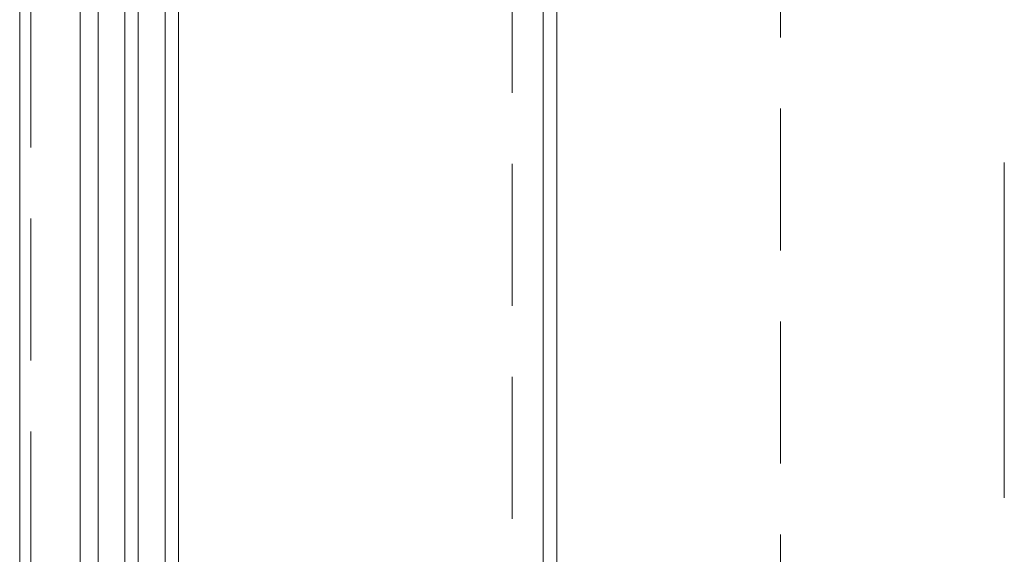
# Model space of a CAD drawing. Header units: millimetres. Extents: x 213386 to 506888, y 183055 to 450952.
# Tile 225 of 256: x 373037 to 373477, y 302213 to 302452. Entities that reach past the tile are written whole.
import ezdxf

# ---------------------------------------------------------------- set-up
doc = ezdxf.new("R2010")
doc.units = ezdxf.units.MM
doc.linetypes.add('CK_Čerchovaná 50', pattern=[6, 3, -1.5, 0, -1.5])
doc.linetypes.add('ČÁRKOVANÁ', pattern=[19.05, 12.7, -6.35])
doc.layers.add('FASÁDA DETAILNÍ', color=255, linetype='Continuous', lineweight=0)
doc.layers.add('TENKA', color=255, linetype='Continuous', lineweight=0)

msp = doc.modelspace()

# ---------------------------------------------------------------- linework, layer by layer
at = {"layer": 'FASÁDA DETAILNÍ'}
for p, q in [((373063.64, 288952.65), (373063.64, 307967.15)), ((373063.64, 293752.65), (373063.64, 307967.15)), ((373063.64, 284292.15), (373063.64, 307967.15)), ((373071.64, 307967.15), (373071.64, 288952.65)), ((373071.64, 307967.15), (373071.64, 293752.65)), ((373071.64, 307967.15), (373071.64, 297319.03)), ((373071.64, 307967.15), (373071.64, 292519.03)), ((373071.64, 307967.15), (373071.64, 287719.03)), ((373083.64, 288952.65), (373083.64, 307967.15)), ((373083.64, 293752.65), (373083.64, 307967.15)), ((373083.64, 297319.03), (373083.64, 307967.15)), ((373083.64, 292519.03), (373083.64, 307967.15)), ((373083.64, 287719.03), (373083.64, 307967.15)), ((373089.64, 307967.15), (373089.64, 288952.65)), ((373089.64, 307967.15), (373089.64, 293752.65)), ((373089.64, 307967.15), (373089.64, 297319.03)), ((373089.64, 307967.15), (373089.64, 292519.03)), ((373089.64, 307967.15), (373089.64, 287719.03)), ((373101.64, 288952.65), (373101.64, 307967.15)), ((373101.64, 293752.65), (373101.64, 307967.15)), ((373101.64, 297319.03), (373101.64, 307967.15)), ((373101.64, 292519.03), (373101.64, 307967.15)), ((373101.64, 287719.03), (373101.64, 307967.15)), ((373107.64, 307967.15), (373107.64, 288952.65)), ((373107.64, 307967.15), (373107.64, 293752.65)), ((373063.64, 301177.65), (373063.64, 303317.15)), ((373071.64, 303317.15), (373071.64, 302119.03)), ((373083.64, 302119.03), (373083.64, 303317.15)), ((373089.64, 303317.15), (373089.64, 302119.03)), ((373101.64, 302119.03), (373101.64, 303317.15)), ((373107.64, 303317.15), (373107.64, 302119.03)), ((373270.64, 303300.65), (373270.64, 301188.65))]:
    msp.add_line(p, q, dxfattribs=at)
for points in [[(399616.64, 284292.15), (373036.64, 284292.15), (373036.64, 307972.15), (399616.64, 307972.15)], [(399376.64, 284532.15), (373276.64, 284532.15), (373276.64, 307732.15), (399376.64, 307732.15)]]:
    msp.add_lwpolyline(points, close=True, dxfattribs=at)
at = {"layer": 'FASÁDA DETAILNÍ', "linetype": 'ČÁRKOVANÁ', "ltscale": 5}
msp.add_lwpolyline([(399611.64, 284297.15), (373041.64, 284297.15), (373041.64, 307967.15), (399611.64, 307967.15)], close=True, dxfattribs=at)
at = {"layer": 'FASÁDA DETAILNÍ', "color": 7, "linetype": 'ČÁRKOVANÁ', "ltscale": 5}
for points in [[(399396.64, 284512.15), (373256.64, 284512.15), (373256.64, 307752.15), (399396.64, 307752.15)], [(399276.64, 284632.15), (373376.64, 284632.15), (373376.64, 307632.15), (399276.64, 307632.15)]]:
    msp.add_lwpolyline(points, close=True, dxfattribs=at)
at = {"layer": 'TENKA', "linetype": 'CK_Čerchovaná 50', "ltscale": 50}
msp.add_line((373476.64, 284532.15), (373476.64, 307732.15), dxfattribs=at)

doc.saveas('drawing.dxf')
